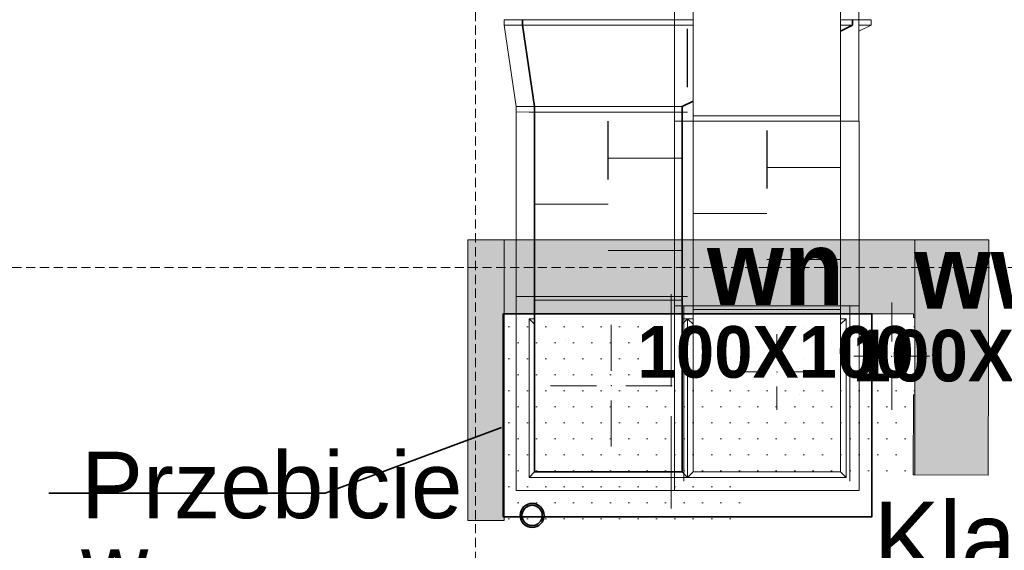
# Model space of a CAD drawing. Header units: millimetres. Extents: x 42175 to 97175, y 10092 to 468192.
# Tile 3 of 235: x 58838 to 64178, y 21347 to 24222. Entities that reach past the tile are written whole.
import ezdxf

# ---------------------------------------------------------------- set-up
doc = ezdxf.new("R2010")
doc.units = ezdxf.units.MM
doc.linetypes.add('DASHED', pattern=[0.75, 0.5, -0.25])
doc.linetypes.add('Wipeout_Contour', pattern=[1000, 0, -1000])
for name, color, linetype in [('#ks', 8, 'Continuous'), ('#Przebicia', 8, 'Continuous'), ('2D - Rysunki i Obrazki', 8, 'Continuous'), ('FLUID-N2', 8, 'Continuous'), ('FLUID-N2-150-ARRDU', 8, 'Continuous'), ('FLUID-N2-INS', 8, 'Continuous'), ('FLUID-W2', 8, 'Continuous'), ('FLUID-W2-150-ARRDU', 8, 'Continuous'), ('FLUID-W2-INS', 8, 'Continuous'), ('Instalacje - Went_Klim', 8, 'Continuous'), ('Konstrukcja - Siatka mod', 8, 'Continuous'), ('Opisy - Etykiety', 8, 'Continuous'), ('PIONY INST', 8, 'Continuous'), ('z JAN', 8, 'Continuous')]:
    doc.layers.add(name, color=color, linetype=linetype)
doc.styles.add('STYL_AUTOMATYCZNY_1', font='ARIALN.TTF')
doc.styles.add('STYL_AUTOMATYCZNY_11', font='ARIALN.TTF')
doc.styles.add('STYL_AUTOMATYCZNY_5', font='ARIALN.TTF')
pattern_1 = [(0, (-175208.59, 306786.62), (0, 173.20508), [0, -100]), (0, (-175158.59, 306873.22), (0, 173.20508), [0, -100])]

msp = doc.modelspace()

# ---------------------------------------------------------------- hatches: boundary and pattern name
at = {"layer": 'PIONY INST', "linetype": 'Continuous', "lineweight": 15}
h = msp.add_hatch(dxfattribs=at)
h.set_pattern_fill('Tynk_0007', color=8, style=0, pattern_type=2)
h.set_pattern_definition(pattern_1)
h.paths.add_polyline_path([(63443, 22608.9), (63443, 22188.9), (63693, 22188.9), (63693, 22608.9)])
h = msp.add_hatch(dxfattribs=at)
h.set_pattern_fill('Tynk_0007', color=8, style=0, pattern_type=2)
h.set_pattern_definition(pattern_1)
h.paths.add_polyline_path([(61796.1, 22488.8), (61796.1, 21988.8), (62296.1, 21988.8), (62296.1, 22488.8)])
h = msp.add_hatch(dxfattribs=at)
h.set_pattern_fill('Tynk_0007', color=8, style=0, pattern_type=2)
h.set_pattern_definition(pattern_1)
h.paths.add_polyline_path([(62819.8, 22438.9), (62819.8, 22188.9), (63069.8, 22188.9), (63069.8, 22438.9)])
at = {"layer": 'z JAN', "linetype": 'Continuous', "lineweight": 13}
for color, points in [(8, [(61267.7, 21508.9), (61465.8, 21508.9), (61465.8, 21763.8), (61465.8, 22628.9), (61465.8, 23028.9), (61267.7, 23028.9)]), (8, [(63693, 23028.9), (61465.8, 23028.9), (61465.8, 22628.9), (63686.7, 22628.9), (63686.7, 22608.9), (63693, 22608.9)]), (8, [(64095.1, 23028.9), (63693, 23028.9), (63693, 22608.9), (63693, 22188.9), (63693, 21755.5), (64090.4, 21754.1)]), (256, [(63685.1, 22188.9), (63683.5, 21755.6), (63693, 21755.5), (63693, 22188.9)])]:
    msp.add_hatch(color=color, dxfattribs=at).paths.add_polyline_path(points)
at = {"layer": 'z JAN', "linetype": 'Continuous', "lineweight": 15}
h = msp.add_hatch(dxfattribs=at)
h.set_pattern_fill('Tynk_0007', color=8, style=0, pattern_type=2)
h.set_pattern_definition(pattern_1)
h.paths.add_polyline_path([(63686.7, 22628.9), (61465.8, 22628.9), (61465.8, 21508.9), (62789.1, 21508.9), (62790, 21758.9), (63683.5, 21755.6), (63685.1, 22188.9), (63443, 22188.9), (63443, 22608.9), (63686.7, 22608.9)])
h.paths.add_polyline_path([(61796.1, 22488.8), (62296.1, 22488.8), (62296.1, 21988.8), (61796.1, 21988.8)], flags=0)
h.paths.add_polyline_path([(63069.8, 22188.9), (62816.1, 22188.9), (62819.8, 22438.9), (63069.8, 22438.9)], flags=0)

# ---------------------------------------------------------------- linework, layer by layer
at = {"layer": '#ks', "color": 8, "linetype": 'Continuous', "lineweight": 35, "ltscale": 100}
for radius in [65, 65, 65, 65, 55, 55, 55, 55]:
    msp.add_circle((61617.1, 21536.3), radius, dxfattribs=at)
at = {"color": 8, "linetype": 'Continuous', "lineweight": 35, "ltscale": 100}
for p, q in [((60495.4, 21657.3), (61450.3, 22013.2)), ((58995.1, 21657.3), (60495.4, 21657.3))]:
    msp.add_line(p, q, dxfattribs=at)
at = {"color": 8, "linetype": 'Continuous', "lineweight": 35, "ltscale": 100, "flags": 128}
msp.add_lwpolyline([(61460.3, 21528.9), (63460.3, 21528.9), (63460.3, 22628.9), (61460.3, 22628.9)], close=True, dxfattribs=at)
at = {"layer": '2D - Rysunki i Obrazki', "color": 8, "linetype": 'Continuous', "lineweight": 13, "ltscale": 100}
for p, q in [((62525.9, 22628.9), (61701.9, 22628.9)), ((63693.3, 21968.9), (63693.3, 22608.9))]:
    msp.add_line(p, q, dxfattribs=at)
at = {"layer": 'FLUID-N2', "color": 8, "linetype": 'Continuous', "lineweight": 35, "ltscale": 100}
for p, q in [((61564.8, 24221.8), (61564.8, 24191.8)), ((63355.8, 24221.8), (63355.8, 24191.8)), ((61564.8, 24191.8), (61630.8, 23751.8)), ((63355.8, 24191.8), (63290, 24160.5)), ((62490, 23780), (62430.8, 23751.8)), ((61630.3, 22721.9), (61630.5, 23721.9)), ((61630.8, 23751.8), (61630.8, 23721.8)), ((62430.3, 22721.7), (62430.5, 23721.7)), ((62430.8, 23751.8), (62430.8, 23721.8)), ((61630.3, 22672), (61630.3, 22722)), ((62430.3, 22721.9), (62430.3, 22671.9)), ((61630.2, 21772), (61630.3, 22672)), ((62430.3, 22671.9), (62430.2, 21771.9)), ((61600.3, 22602), (61630.3, 22572)), ((62430.3, 22572), (62460.3, 22602)), ((61600.3, 21742), (61630.3, 21772)), ((62430.2, 21771.9), (61630.2, 21772)), ((62030.2, 21772), (61630.3, 21772)), ((62460.3, 21742), (62430.3, 21772))]:
    msp.add_line(p, q, dxfattribs=at)
at = {"layer": 'FLUID-N2', "color": 8, "linetype": 'Continuous', "lineweight": 18, "ltscale": 100}
for p, q in [((62490, 24221.8), (62390, 24221.8)), ((63385.8, 24221.8), (63290, 24221.8)), ((62390, 24191.8), (62490, 24191.8)), ((62490, 24191.8), (62390, 24191.8)), ((63290, 24191.8), (63355.8, 24191.8)), ((63355.8, 24191.8), (63290, 24191.8)), ((62460.8, 23721.8), (61600.8, 23721.8)), ((62390, 23751.8), (62430.8, 23751.8)), ((62430.8, 23751.8), (62390, 23751.8)), ((62430.5, 23721.7), (62390, 23721.7)), ((62460.5, 23721.7), (62430.5, 23721.7)), ((62030.5, 23471.8), (62430.5, 23471.7)), ((62030.4, 23221.8), (61630.4, 23221.9)), ((62030.4, 22971.8), (62430.4, 22971.7)), ((61600.3, 22722), (62460.3, 22721.9)), ((61630.3, 22702), (62430.3, 22701.9)), ((62430.3, 22721.7), (62390.3, 22721.7)), ((62460.3, 22721.7), (62430.3, 22721.7)), ((61630.3, 22602), (61600.3, 22602)), ((61600.3, 22602), (61600.3, 21742)), ((61600.3, 22602), (61630.3, 22602)), ((62460.3, 22602), (62430.3, 22602)), ((61600.3, 21742), (62460.3, 21742))]:
    msp.add_line(p, q, dxfattribs=at)
at = {"layer": 'FLUID-N2-150-ARRDU', "color": 8, "linetype": 'Continuous', "lineweight": 25, "ltscale": 100, "flags": 128}
for points in [[(62460.3, 23856.8), (62460.3, 24171.8)], [(62030.4, 23356.8), (62030.5, 23671.8)]]:
    msp.add_lwpolyline(points, dxfattribs=at)
at = {"layer": 'FLUID-N2-INS', "color": 8, "linetype": 'Continuous', "lineweight": 13, "ltscale": 100}
for p, q in [((61464.8, 24191.8), (61464.8, 24221.8)), ((62390, 24221.8), (61464.8, 24221.8)), ((63455.8, 24221.8), (63390, 24221.8)), ((63455.8, 24221.8), (63455.8, 24191.8)), ((61464.8, 24191.8), (62390, 24191.8)), ((61464.8, 24191.8), (61530.8, 23751.8)), ((63455.8, 24191.8), (63390, 24160.5)), ((63390, 24191.8), (63455.8, 24191.8)), ((61530.5, 23721.9), (61530.3, 22721.9)), ((62390, 23721.7), (61530.5, 23721.9)), ((62390, 23751.8), (61530.8, 23751.8)), ((61530.8, 23721.8), (61530.8, 23751.8)), ((61530.3, 22721.9), (62390.3, 22721.7)), ((61530.4, 22672.1), (61530.4, 22722.1)), ((61530.3, 21672.2), (61530.4, 22672.1)), ((61530.3, 21840.7), (61530.3, 22672)), ((61530.3, 21672), (62390.3, 21672))]:
    msp.add_line(p, q, dxfattribs=at)
at = {"layer": 'FLUID-W2', "color": 8, "linetype": 'Continuous', "lineweight": 0, "ltscale": 100}
for p, q in [((62490, 24609.9), (62490, 23671.9)), ((63290, 24609.9), (63290, 23671.9)), ((62490.3, 23672), (62490.3, 22672)), ((63290.3, 22672), (63290.3, 23672)), ((62490.3, 22622), (62490.3, 22672)), ((63290.3, 22672), (63290.3, 22622)), ((62460.3, 22602), (62490.3, 22572)), ((62490.3, 21772), (62490.3, 22622)), ((63290.3, 22622), (63290.3, 21772)), ((63290.3, 22572), (63320.3, 22602)), ((62460.3, 21742), (62490.3, 21772)), ((63290.3, 21772), (62490.3, 21772)), ((63320.3, 21742), (63290.3, 21772))]:
    msp.add_line(p, q, dxfattribs=at)
at = {"layer": 'FLUID-W2', "color": 8, "linetype": 'Continuous', "lineweight": 18, "ltscale": 100}
for p, q in [((63290, 23701.9), (62490, 23701.9)), ((62890.3, 23422), (63290.3, 23422)), ((62890.3, 23172), (62490.3, 23172)), ((62890.3, 22922), (63290.3, 22922)), ((62490.3, 22652), (63290.3, 22652)), ((62460.3, 22602), (62490.3, 22602)), ((62460.3, 21742), (62460.3, 22602)), ((63290.3, 22602), (63320.3, 22602)), ((63320.3, 22602), (63320.3, 21742)), ((63320.3, 21742), (62460.3, 21742))]:
    msp.add_line(p, q, dxfattribs=at)
at = {"layer": 'FLUID-W2', "color": 8, "linetype": 'Continuous', "lineweight": 0, "ltscale": 100}
msp.add_circle((62890.3, 22172), 4.747053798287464e-17, dxfattribs=at)
at = {"layer": 'FLUID-W2-150-ARRDU', "color": 8, "linetype": 'Continuous', "lineweight": 25, "ltscale": 100, "flags": 128}
msp.add_lwpolyline([(62890.3, 23622), (62890.3, 23307)], dxfattribs=at)
at = {"layer": 'FLUID-W2-INS', "color": 8, "linetype": 'Continuous', "lineweight": 13, "ltscale": 100}
for p, q in [((62390, 24609.9), (62390, 23671.9)), ((63390, 23671.9), (63390, 24609.9)), ((62390, 23671.9), (63390, 23671.9)), ((63390.3, 23672), (62390.3, 23672)), ((62390.3, 22672), (62390.3, 23672)), ((63390.3, 23672), (63390.3, 22672)), ((62390.3, 21672), (62390.3, 22672)), ((63390.3, 22672), (62390.3, 22672)), ((62440.4, 22622), (62440.4, 22672)), ((63340.2, 22672), (63340.2, 22622)), ((63390.3, 21672), (63390.3, 22672)), ((62440.4, 21722.1), (62440.4, 22622)), ((63340.2, 22622), (63340.2, 21722.1)), ((63390.3, 21672), (62390.3, 21672))]:
    msp.add_line(p, q, dxfattribs=at)
at = {"layer": 'Instalacje - Went_Klim', "color": 8, "linetype": 'Continuous', "lineweight": 13, "ltscale": 100}
for p, q in [((62370.6, 22234.4), (62370.6, 22734.4)), ((62370.6, 22074.4), (62370.6, 21574.4))]:
    msp.add_line(p, q, dxfattribs=at)
at = {"layer": 'Konstrukcja - Siatka mod', "color": 8, "linetype": 'DASHED', "lineweight": 13, "ltscale": 100}
for p, q in [((61310, 33564.8), (61310, 16600)), ((53022.5, 22878.9), (82467, 22878.9))]:
    msp.add_line(p, q, dxfattribs=at)
at = {"layer": 'PIONY INST', "color": 8, "linetype": 'Continuous', "lineweight": 0, "ltscale": 100}
for p, q in [((63568, 22478.9), (63568, 22688.9)), ((62046.1, 22318.8), (62046.1, 22568.8)), ((62944.8, 22393.9), (62944.8, 22518.9)), ((63488, 22398.9), (63363, 22398.9)), ((63648, 22398.9), (63773, 22398.9)), ((62864.8, 22313.9), (62739.8, 22313.9)), ((63024.8, 22313.9), (63149.8, 22313.9)), ((63568, 22318.9), (63568, 22108.9)), ((61966.1, 22238.8), (61716.1, 22238.8)), ((62126.1, 22238.8), (62376.1, 22238.8)), ((62944.8, 22233.9), (62944.8, 22108.9)), ((62046.1, 22158.8), (62046.1, 21908.8))]:
    msp.add_line(p, q, dxfattribs=at)
at = {"layer": 'PIONY INST', "color": 8, "linetype": 'Wipeout_Contour', "lineweight": 35, "ltscale": 100, "flags": 128}
for points in [[(63443, 22608.9), (63443, 22188.9), (63693, 22188.9), (63693, 22608.9)], [(61796.1, 22488.8), (61796.1, 21988.8), (62296.1, 21988.8), (62296.1, 22488.8)], [(62819.8, 22438.9), (62819.8, 22188.9), (63069.8, 22188.9), (63069.8, 22438.9)]]:
    msp.add_lwpolyline(points, close=True, dxfattribs=at)
at = {"layer": 'PIONY INST', "color": 8, "linetype": 'Continuous', "lineweight": 0, "ltscale": 100}
for p in [(63568, 22398.9), (62944.8, 22313.9), (62046.1, 22238.8)]:
    msp.add_point(p, dxfattribs=at)
at = {"layer": 'z JAN', "color": 8, "linetype": 'Continuous', "lineweight": 13, "ltscale": 100, "flags": 128}
for points in [[(61267.7, 21508.9), (61267.7, 23028.9), (61465.8, 23028.9), (61465.8, 22628.9), (61465.8, 21763.8), (61465.8, 21508.9)], [(63693, 23028.9), (63693, 22608.9), (63686.7, 22608.9), (63686.7, 22628.9), (61465.8, 22628.9), (61465.8, 23028.9)], [(64095.1, 23028.9), (64090.4, 21754.1), (63693, 21755.5), (63693, 22188.9), (63693, 22608.9), (63693, 23028.9)], [(63685.1, 22188.9), (63693, 22188.9), (63693, 21755.5), (63683.5, 21755.6)]]:
    msp.add_lwpolyline(points, close=True, dxfattribs=at)
at = {"layer": 'z JAN', "color": 8, "linetype": 'Wipeout_Contour', "lineweight": 13, "ltscale": 100, "flags": 128}
for points in [[(63686.7, 22628.9), (63686.7, 22608.9), (63443, 22608.9), (63443, 22188.9), (63685.1, 22188.9), (63683.5, 21755.6), (62790, 21758.9), (62789.1, 21508.9), (61465.8, 21508.9), (61465.8, 22628.9)], [(61796.1, 22488.8), (62296.1, 22488.8), (62296.1, 21988.8), (61796.1, 21988.8)], [(63069.8, 22188.9), (62816.1, 22188.9), (62819.8, 22438.9), (63069.8, 22438.9)]]:
    msp.add_lwpolyline(points, close=True, dxfattribs=at)

# ---------------------------------------------------------------- texts
at = {"layer": '#Przebicia', "color": 8, "linetype": 'Continuous', "lineweight": 35, "insert": (59171.4, 21881.3), "char_height": 360, "width": 1699.909, "attachment_point": 1, "line_spacing_factor": 0.742899, "style": 'STYL_AUTOMATYCZNY_1'}
msp.add_mtext('\\A1;{\\pql;\\fArial|b0|i0|c238|p0;\\W1.000000;Przebicie \\P\\pql;\\fArial|b0|i0|c238|p0;\\W1.000000;w dachu \\fArial|b0|i0|c238|p0;\\W1.000000;2000x1100mm\\P\\pql;\\fArial|b0|i0|c238|p0;\\W1.000000; }', dxfattribs=at)
at = {"layer": '2D - Rysunki i Obrazki', "color": 8, "linetype": 'Continuous', "lineweight": 13, "char_height": 400, "attachment_point": 8, "line_spacing_factor": 0.772379, "style": 'STYL_AUTOMATYCZNY_11'}
for s, insert in [('\\A1;{\\pqc;\\fF1|b1|i0|c0|p0;\\W1.000000;wn\\P\\pqc;\\fF1|b1|i0|c0|p0;\\H0.700000x;\\W1.000000;100X100}', (62937.9, 22278.1)), ('\\A1;{\\pqc;\\fF1|b1|i0|c0|p0;\\W1.000000;ww\\P\\pqc;\\fF1|b1|i0|c0|p0;\\H0.700000x;\\W1.000000;100X100}', (64105.3, 22258.1))]:
    msp.add_mtext(s, dxfattribs=dict(at, insert=insert))
at = {"layer": 'Opisy - Etykiety', "color": 8, "linetype": 'Continuous', "lineweight": 13, "insert": (67988.5, 21133.8), "char_height": 400.013, "attachment_point": 6, "line_spacing_factor": 0.81961, "style": 'STYL_AUTOMATYCZNY_5'}
msp.add_mtext('\\A1;{\\pqr;\\fGeneva|b0|i0|c0|p0;\\W1.000000;Klapa oddymiająca\\P\\pqr;\\fGeneva|b0|i0|c0|p0;\\W1.000000;100x110}', dxfattribs=at)

doc.saveas('drawing.dxf')
